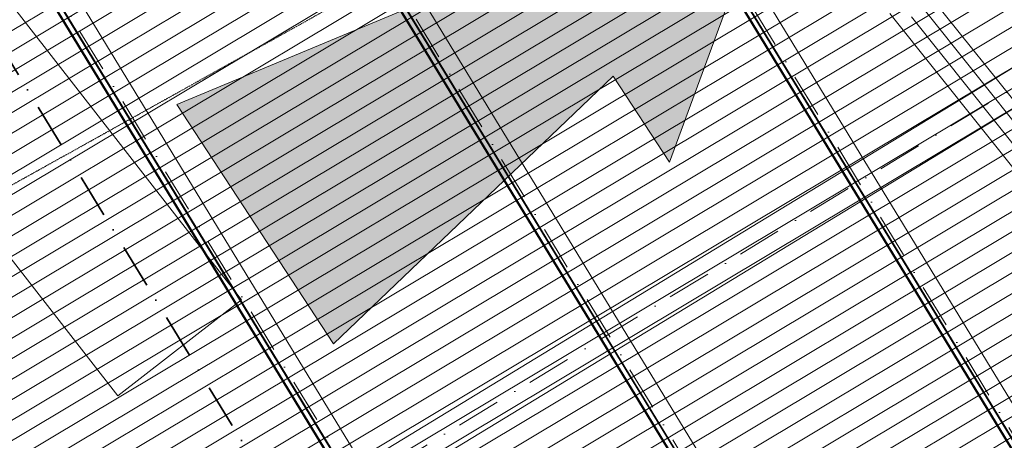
# Model space of a CAD drawing. Header units: millimetres. Extents: x -738537 to 1850049, y -250217 to 604013.
# Tile 200 of 204: x -143427 to -140072, y 489388 to 490822. Entities that reach past the tile are written whole.
import ezdxf

# ---------------------------------------------------------------- set-up
doc = ezdxf.new("R2010")
doc.units = ezdxf.units.MM
doc.header["$MEASUREMENT"] = 0
doc.set_wipeout_variables(frame=1)
for name, pattern in [('DOT', [0.25, 0, -0.25]), ('Dot & Dashed', [280, 150, -60.00000000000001, 0, -69.99999999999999]), ('Wipeout_Contour', [1000, 0, -1000])]:
    doc.linetypes.add(name, pattern=pattern)
for name, color, linetype, lineweight in [('0_Pen_No__1', 214, 'Continuous', 35), ('0_Pen_No__128', 9, 'Continuous', 0), ('0_Pen_No__2', 1, 'Continuous', 25), ('0_Pen_No__3', 30, 'Continuous', 15), ('0_Pen_No__6', 7, 'Continuous', 5), ('0_Pen_No__69', 255, 'Continuous', 20), ('0_Pen_No__8', 255, 'Continuous', 0), ('0_Pen_No__90', 255, 'Continuous', 20), ('A_SITE 3D_Pen_No__128', 9, 'Continuous', 0)]:
    doc.layers.add(name, color=color, linetype=linetype, lineweight=lineweight)

msp = doc.modelspace()

# ---------------------------------------------------------------- hatches: boundary and pattern name
at = {"layer": 'A_SITE 3D_Pen_No__128', "linetype": 'Continuous', "lineweight": 0}
h = msp.add_hatch(dxfattribs=at)
h.set_pattern_fill('PATTERN__PAVING', color=9, style=0, pattern_type=2)
h.set_pattern_definition([(0, (50185.62697898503, -15960.65989037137), (0, 400), [300, -100]), (0, (50485.62697898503, -15860.65989037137), (0, 400), [300, -100]), (0, (50385.62697898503, -15760.65989037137), (0, 400), [300, -100]), (0, (50285.62697898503, -15660.65989037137), (0, 400), [300, -100]), (90, (50385.62697898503, -15960.65989037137), (-400, 0), [300, -100]), (90, (50285.62697898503, -15860.65989037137), (-400, 0), [300, -100]), (90, (50185.62697898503, -15760.65989037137), (-400, 0), [300, -100]), (90, (50485.62697898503, -15660.65989037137), (-400, 0), [300, -100])])
edge = h.paths.add_edge_path()
edge.add_line((-141658.9293926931, 502906.4695418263), (-133859.9950531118, 489985.8820768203))
edge.add_line((-133859.9950531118, 489985.8820768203), (-135892.4492537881, 488936.9625801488))
edge.add_line((-135892.4492537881, 488936.9625801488), (-135447.9528253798, 485471.3004020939))
edge.add_line((-135447.9528253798, 485471.3004020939), (-132557.4978225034, 487200.5223492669))
edge.add_line((-132557.4978225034, 487200.5223492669), (-130811.4978724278, 484271.7852503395))
edge.add_line((-130811.4978724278, 484271.7852503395), (-126376.4927639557, 487704.942828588))
edge.add_line((-126376.4927639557, 487704.942828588), (-122397.6530312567, 482565.0172242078))
edge.add_line((-122397.6530312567, 482565.0172242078), (-128475.29806878, 477860.2845403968))
edge.add_arc((-127080.1570592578, 476557.3914522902), 1908.912998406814, 136.9582252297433, 163.5685497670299)
edge.add_line((-128911.1078554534, 477097.361837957), (-129104.1927279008, 476054.664263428))
edge.add_line((-129104.1927279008, 476054.664263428), (-128886.2914889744, 471446.3544810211))
edge.add_line((-128886.2914889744, 471446.3544810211), (-128671.8969748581, 470453.260833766))
edge.add_line((-128671.8969748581, 470453.260833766), (-127087.2195249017, 466132.5667483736))
edge.add_line((-127087.2195249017, 466132.5667483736), (-123461.5061781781, 461877.5054720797))
edge.add_arc((-122058.0420411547, 465862.571642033), 4224.980942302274, 250.598710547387, 274.2765838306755)
edge.add_line((-121742.980219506, 461649.354342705), (-120509.3880554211, 462059.6889993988))
edge.add_line((-120509.3880554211, 462059.6889993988), (-119169.5582814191, 462641.9551146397))
edge.add_line((-119169.5582814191, 462641.9551146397), (-117334.3877235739, 463681.5930941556))
edge.add_line((-117334.3877235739, 463681.5930941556), (-116655.3332468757, 464272.2579887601))
edge.add_line((-116655.3332468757, 464272.2579887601), (-115250.1654718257, 466224.7617648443))
edge.add_line((-115250.1654718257, 466224.7617648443), (-115382.675536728, 466316.6532873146))
edge.add_line((-115382.675536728, 466316.6532873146), (-116768.867495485, 464372.3078483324))
edge.add_line((-116768.867495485, 464372.3078483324), (-117416.7596665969, 463822.002719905))
edge.add_line((-117416.7596665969, 463822.002719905), (-119178.7780829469, 462845.9949843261))
edge.add_line((-119178.7780829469, 462845.9949843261), (-120570.1069556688, 462205.6794619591))
edge.add_line((-120570.1069556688, 462205.6794619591), (-121737.7188536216, 461826.2292595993))
edge.add_arc((-121985.1222943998, 465796.2847904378), 3977.756827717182, 250.6114960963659, 273.5659113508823, ccw=False)
edge.add_line((-123305.6256770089, 462044.1093951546), (-126795.2386001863, 466254.0045489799))
edge.add_line((-126795.2386001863, 466254.0045489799), (-128417.6412986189, 470541.8839182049))
edge.add_line((-128417.6412986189, 470541.8839182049), (-128658.5993877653, 471458.8567635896))
edge.add_line((-128658.5993877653, 471458.8567635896), (-128763.3248807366, 476165.610694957))
edge.add_line((-128763.3248807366, 476165.610694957), (-128607.6067542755, 476976.9995447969))
edge.add_arc((-126795.1373672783, 476447.5864265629), 1888.206431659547, 136.8095910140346, 163.7171839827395, ccw=False)
edge.add_line((-128171.7969676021, 477739.9222472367), (-127416.23583989, 478324.8055445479))
edge.add_line((-127416.23583989, 478324.8055445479), (-125872.2569375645, 477891.1987847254))
edge.add_line((-125872.2569375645, 477891.1987847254), (-121158.2987825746, 481540.2951820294))
edge.add_line((-121158.2987825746, 481540.2951820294), (-121946.7165571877, 482558.7852391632))
edge.add_line((-121946.7165571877, 482558.7852391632), (-121956.0473127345, 482551.5622589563))
edge.add_line((-121956.0473127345, 482551.5622589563), (-129459.6106460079, 492244.7793503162))
edge.add_line((-129459.6106460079, 492244.7793503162), (-133676.8141901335, 490076.262179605))
edge.add_line((-133676.8141901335, 490076.262179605), (-141537.6477579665, 502979.6757724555))
edge.add_line((-141537.6477579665, 502979.6757724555), (-141658.9293926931, 502906.4695418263))

# ---------------------------------------------------------------- wipeouts: each hides what was drawn before it
at = {"color": 254, "linetype": 'Wipeout_Contour', "lineweight": 0, "ltscale": 4357763.73173579}
msp.add_wipeout([(-149231.65046013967, 495566.4134747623), (-151654.8573000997, 493828.075023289), (-149846.6964267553, 491292.221350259), (-147885.45595578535, 492689.70368699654), (-147704.86051711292, 492818.3870913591), (-142494.99402362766, 485532.14447194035), (-141870.404024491, 485853.31811416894), (-149134.4840580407, 495438.28479286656)], dxfattribs=at)

# ---------------------------------------------------------------- next in the draw order: hatches: boundary and pattern name
at = {"layer": '0_Pen_No__128', "linetype": 'Continuous', "lineweight": 0, "true_color": 0x2f2f2f}
h = msp.add_hatch(color=250, dxfattribs=at)
h.paths.add_polyline_path([(-140045.3218456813, 489571.933578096), (-142374.3848154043, 492580.6525003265), (-144438.0281153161, 490983.1768581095), (-141720.1989552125, 487472.2438658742), (-139656.5556553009, 489069.7195080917)])
h.paths.add_polyline_path([(-141780.24318318, 488228.9230985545), (-143787.6904966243, 490822.174030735), (-142554.98322913, 491776.4183198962), (-140547.5359156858, 489183.1673877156)], flags=0)

# ---------------------------------------------------------------- next in the draw order: linework, layer by layer
at = {"layer": '0_Pen_No__3', "color": 7, "linetype": 'Continuous', "lineweight": 15}
for points in [[(-140045.3218456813, 489571.933578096), (-142374.3848154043, 492580.6525003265), (-144438.0281153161, 490983.1768581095), (-141720.1989552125, 487472.2438658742), (-139656.5556553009, 489069.7195080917)], [(-141780.24318318, 488228.9230985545), (-143787.6904966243, 490822.174030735), (-142554.98322913, 491776.4183198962), (-140547.5359156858, 489183.1673877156)]]:
    msp.add_lwpolyline(points, close=True, dxfattribs=at)

# ---------------------------------------------------------------- next in the draw order: wipeouts: each hides what was drawn before it
at = {"color": 254, "linetype": 'Wipeout_Contour', "lineweight": 0, "ltscale": 3274114.801400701}
msp.add_wipeout([(-149340.69628907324, 495713.1732858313), (-141882.9420496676, 485858.26028435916), (-134439.8966987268, 489683.8773511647), (-140343.81723151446, 499374.95509745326), (-143093.85045132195, 497699.8365008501), (-144273.55745379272, 499635.66845030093)], dxfattribs=at)

# ---------------------------------------------------------------- next in the draw order: hatches: boundary and pattern name
at = {"layer": '0_Pen_No__128', "linetype": 'Continuous', "lineweight": 0}
h = msp.add_hatch(dxfattribs=at)
h.set_pattern_fill('PATTERN__TILES_ANGLED', color=9, style=0, pattern_type=2)
h.set_pattern_definition([(31.22252268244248, (-141305.8923864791, 493150.9151897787), (-207345.283489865, 342064.2241078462), []), (121.2225226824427, (-141305.8923864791, 493150.9151897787), (342064.2241078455, 207345.2834898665), [])])
h.paths.add_polyline_path([(-149340.6962890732, 495713.1732858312), (-141882.9420496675, 485858.2602843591), (-134439.8966987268, 489683.8773511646), (-140343.8172315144, 499374.9550974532), (-143093.8504513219, 497699.83650085), (-144273.5574537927, 499635.6684503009)])

# ---------------------------------------------------------------- next in the draw order: linework, layer by layer
at = {"layer": '0_Pen_No__1', "color": 7, "linetype": 'Dot & Dashed', "lineweight": 35}
msp.add_line((-157790.9818326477, 514205.017097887), (-135466.9553734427, 477560.8874163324), dxfattribs=at)
at = {"layer": '0_Pen_No__2', "color": 7, "linetype": 'DOT', "lineweight": 25}
msp.add_line((-144399.4339768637, 489731.2077414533), (-141779.5448542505, 491192.7711175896), dxfattribs=at)
at = {"layer": '0_Pen_No__3', "color": 7, "linetype": 'Continuous', "lineweight": 15}
for p, q in [((-140345.3464723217, 490930.0505139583), (-139753.1455515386, 490187.2193727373)), ((-140461.8427861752, 490843.5715207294), (-139863.4078023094, 490092.9236885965))]:
    msp.add_line(p, q, dxfattribs=at)
at = {"layer": '0_Pen_No__6', "color": 7, "linetype": 'Continuous', "lineweight": 5}
for p, q in [((-138330.0410356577, 486699.2535924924), (-154501.7113624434, 513244.4793006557)), ((-138385.3296998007, 486665.5710742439), (-154557.0000265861, 513210.7967824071)), ((-138383.446340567, 486666.7184393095), (-154555.1166673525, 513211.9441474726)), ((-138402.2799329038, 486655.2447886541), (-154573.9502596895, 513200.4704968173)), ((-138400.3965736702, 486656.3921537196), (-154572.0669004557, 513201.6178618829)), ((-138398.7145168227, 486657.4168829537), (-154570.3848436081, 513202.6425911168)), ((-139184.0436785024, 486178.984925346), (-155355.714005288, 512724.2106335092)), ((-139256.2825757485, 486134.9761215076), (-155427.9529025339, 512680.2018296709)), ((-139254.3992165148, 486136.1234865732), (-155426.0695433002, 512681.3491947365)), ((-139252.7171596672, 486137.1482158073), (-155424.3874864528, 512682.3739239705)), ((-139239.3323426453, 486145.3024070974), (-155411.0026694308, 512690.5281152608)), ((-139237.4489834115, 486146.449772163), (-155409.1193101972, 512691.6754803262)), ((-140038.0463213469, 485658.7162581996), (-156209.7166481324, 512203.9419663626)), ((-140093.33498549, 485625.033739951), (-156265.0053122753, 512170.2594481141)), ((-140091.4516262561, 485626.1811050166), (-156263.1219530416, 512171.4068131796)), ((-140110.2852185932, 485614.7074543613), (-156281.9555453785, 512159.9331625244)), ((-140108.4018593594, 485615.8548194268), (-156280.0721861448, 512161.0805275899)), ((-140106.7198025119, 485616.8795486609), (-156278.3901292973, 512162.1052568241)), ((-142671.2832997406, 489867.1427583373), (-143619.3475135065, 491084.6394959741)), ((-139819.5019360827, 490198.2626954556), (-140349.366610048, 490862.9006234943)), ((-140388.4632166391, 490831.7346920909), (-139858.5985426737, 490167.0967640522)), ((-144040.5588685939, 490756.6409744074), (-143092.494654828, 489539.144236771)), ((-143092.494654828, 489539.144236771), (-142671.2832997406, 489867.1427583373))]:
    msp.add_line(p, q, dxfattribs=at)
at = {"layer": '0_Pen_No__6', "color": 7, "linetype": 'Dot & Dashed', "lineweight": 5}
for p, q in [((-138375.5772804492, 486671.5123652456), (-154547.2476072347, 513216.7380734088)), ((-139229.5799232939, 486151.2436980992), (-155401.2502500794, 512696.4694062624)), ((-140083.5825661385, 485630.9750309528), (-156255.252892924, 512176.2007391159))]:
    msp.add_line(p, q, dxfattribs=at)
at = {"layer": '0_Pen_No__69', "color": 255, "linetype": 'Dot & Dashed', "lineweight": 20}
msp.add_line((-136059.628988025, 493016.0928104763), (-146846.769079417, 486441.5047799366), dxfattribs=at)
at = {"layer": '0_Pen_No__90', "color": 255, "linetype": 'Continuous', "lineweight": 20}
for p, q in [((-136090.8552662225, 493067.3267791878), (-146860.2019870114, 486503.5835212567)), ((-136028.4027098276, 492964.8588417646), (-146797.7494306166, 486401.1155838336))]:
    msp.add_line(p, q, dxfattribs=at)

# ---------------------------------------------------------------- next in the draw order: wipeouts: each hides what was drawn before it
at = {"color": 254, "linetype": 'Wipeout_Contour', "lineweight": 0, "ltscale": 2162656.721291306}
msp.add_wipeout([(-145988.1567082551, 491286.677741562), (-141949.31795159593, 485957.4341660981), (-141857.66504636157, 486026.89455021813), (-145896.50380302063, 491356.1381256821)], dxfattribs=at)

# ---------------------------------------------------------------- next in the draw order: wipeouts: each hides what was drawn before it
at = {"color": 254, "linetype": 'Wipeout_Contour', "lineweight": 0, "ltscale": 2162784.468033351}
msp.add_wipeout([(-145896.50380302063, 491356.138125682), (-141857.66504636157, 486026.8945502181), (-141766.0121411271, 486096.35493433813), (-145804.85089778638, 491425.5985098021)], dxfattribs=at)

# ---------------------------------------------------------------- next in the draw order: wipeouts: each hides what was drawn before it
at = {"color": 254, "linetype": 'Wipeout_Contour', "lineweight": 0, "ltscale": 2162912.305063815}
msp.add_wipeout([(-145804.85089778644, 491425.5985098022), (-141766.01214112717, 486096.35493433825), (-141674.35923589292, 486165.81531845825), (-145713.1979925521, 491495.0588939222)], dxfattribs=at)

# ---------------------------------------------------------------- next in the draw order: wipeouts: each hides what was drawn before it
at = {"color": 254, "linetype": 'Wipeout_Contour', "lineweight": 0, "ltscale": 2160124.261998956}
msp.add_wipeout([(-146260.9054304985, 490657.831770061), (-142063.50340730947, 485085.1766349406), (-142051.93177699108, 485136.2983752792), (-146228.9547893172, 490681.8974412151)], dxfattribs=at)

# ---------------------------------------------------------------- next in the draw order: hatches: boundary and pattern name
at = {"layer": '0_Pen_No__6', "linetype": 'Continuous', "lineweight": 5}
h = msp.add_hatch(dxfattribs=at)
h.set_pattern_fill('PLYWOOD', style=0, pattern_type=2)
h.set_pattern_definition([(30.91126154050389, (-145540.3776186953, 496948.7634278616), (-30.82259496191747, 51.47783917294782), [])])
h.paths.add_polyline_path([(-140835.3061434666, 501013.9514633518, -0.1222409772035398), (-144380.8132305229, 499067.7955985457, -0.03485579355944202), (-146392.9357978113, 498761.9408763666, 0.03812265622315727), (-148405.0583650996, 498456.0861541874, 0.1400122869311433), (-152230.0876134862, 496141.2921925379), (-144272.4376745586, 483079.0797844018), (-133797.0116037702, 489460.829753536)])
at = {"layer": '0_Pen_No__8', "linetype": 'Continuous', "lineweight": 0, "true_color": 0xffffff}
msp.add_hatch(color=7, dxfattribs=at).paths.add_polyline_path([(-140867.8774176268, 491275.621458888), (-141867.1660471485, 491334.9196127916), (-141674.9700848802, 491041.4388507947), (-142892.1887605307, 490533.4009832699), (-142357.3549068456, 489716.7165687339), (-141405.1377320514, 490629.4083191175), (-141212.9417697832, 490335.9275571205)])

# ---------------------------------------------------------------- next in the draw order: linework, layer by layer
at = {"layer": '0_Pen_No__3', "color": 7, "linetype": 'Continuous', "lineweight": 15}
msp.add_lwpolyline([(-140867.8774176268, 491275.621458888), (-141867.1660471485, 491334.9196127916), (-141674.9700848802, 491041.4388507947), (-142892.1887605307, 490533.4009832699), (-142357.3549068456, 489716.7165687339), (-141405.1377320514, 490629.4083191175), (-141212.9417697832, 490335.9275571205)], close=True, dxfattribs=at)

doc.saveas('drawing.dxf')
